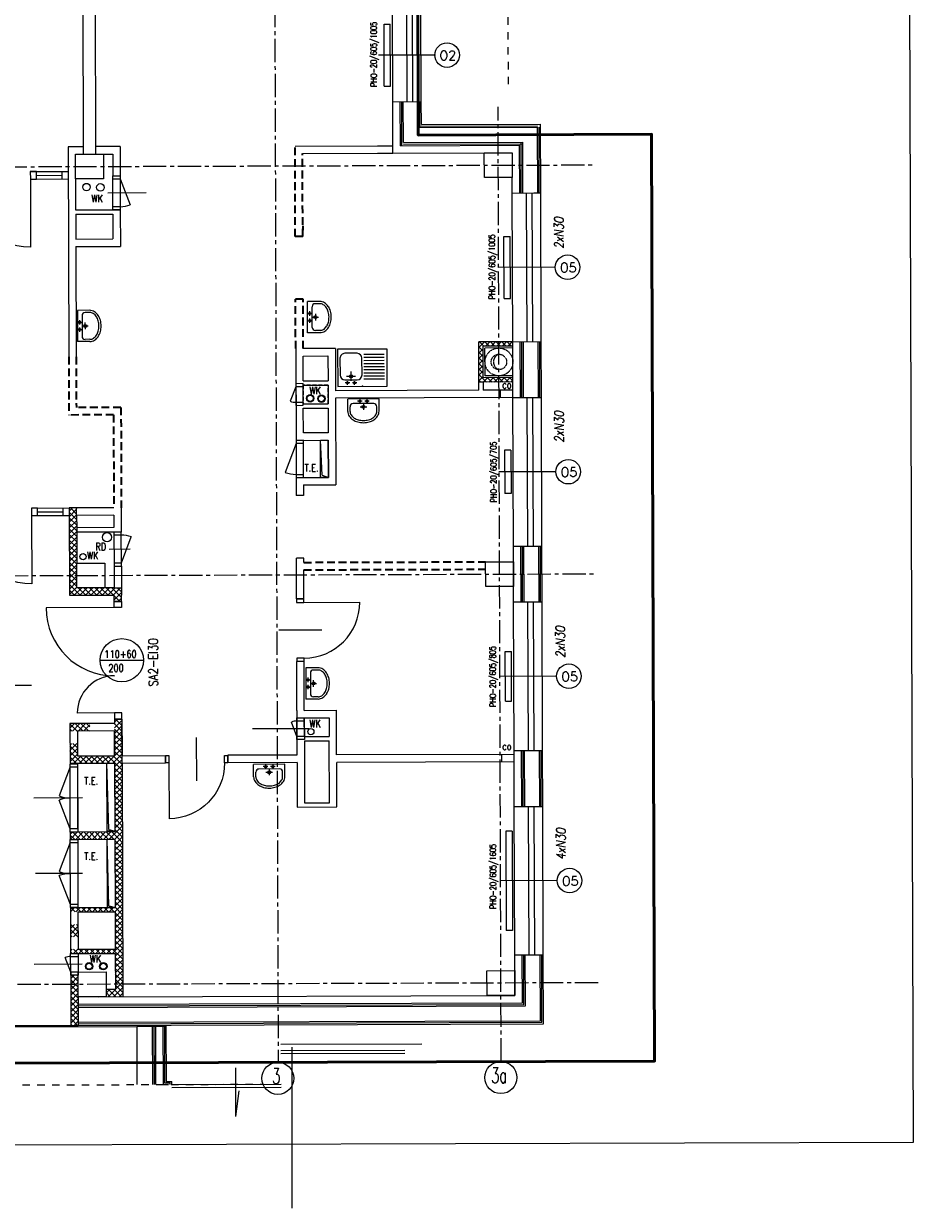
# Model space of a CAD drawing. Header units: millimetres. Extents: x 23823 to 26606, y -8163 to -4147.
# Tile 2 of 5: x 25169 to 26606, y -8163 to -6251. Entities that reach past the tile are written whole.
import ezdxf
from ezdxf.enums import TextEntityAlignment as Align

# ---------------------------------------------------------------- set-up
doc = ezdxf.new("R2010")
doc.units = ezdxf.units.MM
for name, pattern in [('CENTER2', [1.125, 0.75, -0.125, 0.125, -0.125]), ('HIDDEN2', [0.1875, 0.125, -0.0625]), ('Przerywana', [24, 12, -12])]:
    doc.linetypes.add(name, pattern=pattern)
for name, color, linetype, lineweight in [('__zakres', 10, 'Continuous', 35), ('WYBURZENIA', 5, 'HIDDEN2', 35), ('ŚCIANY_STARE', 250, 'Continuous', 25)]:
    doc.layers.add(name, color=color, linetype=linetype, lineweight=lineweight)
for name, color, linetype in [('DACH', 7, 'Continuous'), ('demontaż sanit', 6, 'Continuous'), ('DOCIEPLENIE', 8, 'Continuous'), ('DYLATACJE', 1, 'Continuous'), ('ML-grzejniki', 3, 'Continuous'), ('ML-opis grzejniki', 1, 'Continuous'), ('OKNA', 250, 'Continuous'), ('okna wywietrzaki', 250, 'Continuous'), ('OKNA_OPIS', 7, 'Continuous'), ('OPISY_ARCHITEKTURA', 7, 'Continuous'), ('OSIE', 1, 'CENTER2'), ('s-piony c.o', 1, 'Continuous'), ('SANITARNE', 3, 'Continuous'), ('SCIANY_WEWNETRZNE', 5, 'Continuous'), ('SCIANY_ZEWNETRZNE', 5, 'Continuous'), ('SCIANY_ZEWNĘTRZNE', 5, 'Continuous'), ('SCIANY_ŻELBETOWE', 250, 'Continuous'), ('SLUPY', 250, 'Continuous'), ('SLUSARKA', 7, 'Continuous'), ('SLUSARKA_PPOZ', 7, 'Continuous'), ('SLUSARKA_PPOZ_OPIS', 7, 'Continuous'), ('STOLDRZWI', 7, 'Continuous'), ('SZACHTY_EL', 250, 'Continuous'), ('TABELKA', 7, 'Continuous'), ('TEKST', 6, 'Continuous'), ('URZĄDZENIA_SANITARNE', 3, 'Continuous'), ('WIDOK', 250, 'Continuous'), ('WODKAN', 3, 'Continuous'), ('ściany_p.pożar_kresk', 1, 'Continuous')]:
    doc.layers.add(name, color=color, linetype=linetype)
doc.styles.add('ROMAND', font='romand', dxfattribs={"height": 20})
doc.styles.add('ROMANS', font='ROMANS.shx', dxfattribs={"width": 0.6})
doc.linetypes.add('OGRODZENIE1', pattern='A,0.25,-0.1,[133,ltypeshp.shx,S=0.1,R=0,X=-0.1,Y=0],-0.1,1', length=1.45)
doc.linetypes.add('ZIGZAG', pattern='A,0.0001,-0.2,[131,ltypeshp.shx,S=0.2,R=0,X=-0.2,Y=0],-0.4,[131,ltypeshp.shx,S=0.2,R=180,X=0.2,Y=0],-0.2', length=0.8001)
pattern_1 = [(45.18361, (23298.067, -14121.448), (-4.5044944, 4.4757157), []), (135.18361, (23298.067, -14121.448), (-4.4757157, -4.5044944), [])]

# ---------------------------------------------------------------- blocks, each defined once
blk = doc.blocks.new('OKNO_SCIANA_1X1')
for p, q in [((0.5, 1.5), (0.5, -0.5)), ((0, 1), (1, 1)), ((0, 0.7), (1, 0.7)), ((0, 0.5), (1, 0.5)), ((0, 0), (1, 0))]:
    blk.add_line(p, q)
blk = doc.blocks.new('umywalka_50')
for p, q in [((25.2, 0), (-25.2, 0)), ((-25.2, -20), (-25.2, 0)), ((25.2, -20), (25.2, 0)), ((-21.6, -20), (-21.6, -12.5)), ((16.6, -7.5), (-16.6, -7.5)), ((-2.2, -3.6), (-9.5, -3.6)), ((-5.8, -0.5), (-5.8, -6.5)), ((-5.3, -12.8), (5.4, -12.8)), ((0, -7.7), (0, -17.6)), ((9.4, -3.6), (2.3, -3.6)), ((5.8, -0.5), (5.8, -6.5)), ((21.6, -20), (21.6, -12.5))]:
    blk.add_line(p, q)
for centre, radius in [((-5.8, -3.6), 1.76), ((0, -12.8), 2.4), ((5.8, -3.6), 1.76)]:
    blk.add_circle(centre, radius)
for centre, radius, start, end in [((-16.6, -12.5), 5, 90, 180), ((16.6, -12.5), 5, 0, 90), ((-11.1, -20), 14.1, 180, 212.8258), ((-5.8, -16.6), 20.4, 212.8258, 237.2956), ((-11.1, -20), 10.5, 180, 212.8258), ((-5.8, -16.6), 16.8, 212.8258, 237.2956), ((-2.3, -11.1), 26.9, 237.2956, 255.1061), ((-2.3, -11.1), 23.3, 237.2956, 255.1061), ((0, -2.5), 35.8, 255.1061, 270), ((0, -2.5), 32.2, 255.1061, 270), ((0, -2.5), 32.2, 270, 284.8939), ((0, -2.5), 35.8, 270, 284.8939), ((2.3, -11.1), 23.3, 284.8939, 302.7044), ((2.3, -11.1), 26.9, 284.8939, 302.7044), ((5.8, -16.6), 16.8, 302.7044, 327.1742), ((5.8, -16.6), 20.4, 302.7044, 327.1742), ((11.1, -20), 10.5, 327.1742, 0), ((11.1, -20), 14.1, 327.1742, 0)]:
    blk.add_arc(centre, radius, start, end)
blk = doc.blocks.new('DRZWI_D11W_90')
for p, q in [((5, 12), (5, 102)), ((50, 40.8), (50, -28.8))]:
    blk.add_line(p, q)
for points in [[(0, 0), (5, 0), (5, 12), (0, 12)], [(95, 0), (100, 0), (100, 12), (95, 12)]]:
    blk.add_lwpolyline(points, close=True)
blk.add_arc((5, 12), 90, 0, 90)
blk = doc.blocks.new('DP170')
for p, q in [((12, 180), (72, 180)), ((34.8, 95), (-34.8, 95)), ((12, 10), (122, 10))]:
    blk.add_line(p, q)
for points in [[(0, 190), (0, 180), (12, 180), (12, 190)], [(0, 0), (0, 10), (12, 10), (12, 0)]]:
    blk.add_lwpolyline(points, close=True)
for centre, radius, start, end in [((12, 180), 60, 270, 0), ((12, 10), 110, 0.0018, 90.0018)]:
    blk.add_arc(centre, radius, start, end)

msp = doc.modelspace()

# ---------------------------------------------------------------- hatches: boundary and pattern name
at = {"layer": 'ściany_p.pożar_kresk', "ltscale": 50}
h = msp.add_hatch(dxfattribs=at)
h.set_pattern_fill('NET', color=256, scale=2, angle=45.1836, style=0)
h.set_pattern_definition([(45.183614, (30577.1027, -22999.002), (-4.5044944, 4.4757157), []), (135.183614, (30577.1027, -22999.002), (-4.4757157, -4.5044944), [])])
h.paths.add_polyline_path([(25936.6, -6764.5), (25904.1, -6764.6), (25904.3, -6829.6), (25911.3, -6829.6), (25936.8, -6829.5), (25936.8, -6822.5), (25911.3, -6822.6), (25911.1, -6771.6), (25936.6, -6771.5)])
h.paths.add_polyline_path([(25959.1, -6764.4), (25936.6, -6764.5), (25936.6, -6771.5), (25959.1, -6771.4)])
h.paths.add_polyline_path([(25959.3, -6822.4), (25936.8, -6822.5), (25936.8, -6829.5), (25959.3, -6829.4)])
h = msp.add_hatch(dxfattribs=at)
h.set_pattern_fill('NET', color=256, scale=2, angle=45.1836, style=0)
h.set_pattern_definition(pattern_1)
h.paths.add_polyline_path([(25255, -7032.7), (25243, -7032.7), (25243.3, -7121.7), (25255.3, -7121.7), (25255.1, -7071.7), (25255.1, -7064.7), (25255, -7044.7)])
h.paths.add_polyline_path([(25255.3, -7121.7), (25243.3, -7121.7), (25243.3, -7141.7), (25255.3, -7141.7)])
h.paths.add_polyline_path([(25255.3, -7141.7), (25243.3, -7141.7), (25243.4, -7173.7), (25277.9, -7173.6), (25277.9, -7161.6), (25255.4, -7161.7)])
h.paths.add_polyline_path([(25327.4, -7161.5), (25315.4, -7161.5), (25300.4, -7161.6), (25277.9, -7161.6), (25277.9, -7173.6), (25315.4, -7173.5), (25315.5, -7183.5), (25327.5, -7183.5), (25327.4, -7173.5)])
h = msp.add_hatch(dxfattribs=at)
h.set_pattern_fill('NET', color=256, scale=2, angle=45.1836, style=0)
h.set_pattern_definition(pattern_1)
h.paths.add_polyline_path([(25328.1, -7380.5), (25328.1, -7373.5), (25316.1, -7373.5), (25316.1, -7380.5), (25316.1, -7392.5), (25316.2, -7412.5), (25316.3, -7432.5), (25278.7, -7432.6), (25278.8, -7444.6), (25316.3, -7444.5), (25316.3, -7444.5), (25328.3, -7444.5), (25328.3, -7432.5)])
h.paths.add_polyline_path([(25278.7, -7432.6), (25256.3, -7432.7), (25256.2, -7412.7), (25244.2, -7412.7), (25244.3, -7444.7), (25278.8, -7444.6)])
h.paths.add_polyline_path([(25276.1, -7380.6), (25244.1, -7380.7), (25244.1, -7392.7), (25256.1, -7392.7), (25276.1, -7392.6)])
h = msp.add_hatch(dxfattribs=at)
h.set_pattern_fill('NET', color=256, scale=2, angle=45.1836, style=0)
h.set_pattern_definition(pattern_1)
h.paths.add_polyline_path([(25328.3, -7444.5), (25316.3, -7444.5), (25316.7, -7554.5), (25316.7, -7555.5), (25279.1, -7555.6), (25279.2, -7567.6), (25304.2, -7567.5), (25304.2, -7567.5), (25316.7, -7567.5), (25316.7, -7567.5), (25328.7, -7567.5)])
h.paths.add_polyline_path([(25279.1, -7555.6), (25244.7, -7555.7), (25244.7, -7567.7), (25279.2, -7567.6)])
h = msp.add_hatch(dxfattribs=at)
h.set_pattern_fill('NET', color=256, scale=2, angle=45.1836, style=0)
h.set_pattern_definition(pattern_1)
h.paths.add_polyline_path([(25328.7, -7567.5), (25316.7, -7567.5), (25317.1, -7677.5), (25279.5, -7677.6), (25279.5, -7684.6), (25297.1, -7684.6), (25317.1, -7684.5), (25317.2, -7724.5), (25317.3, -7744.5), (25317.3, -7744.5), (25279.7, -7744.6), (25279.7, -7751.6), (25317.3, -7751.5), (25317.4, -7781.5), (25329.4, -7781.5)])
h.paths.add_polyline_path([(25279.7, -7744.6), (25257.3, -7744.7), (25245.3, -7744.7), (25245.3, -7751.7), (25257.3, -7751.7), (25257.3, -7751.7), (25279.7, -7751.6)])
h.paths.add_polyline_path([(25275.8, -7665.3), (25298.3, -7665.3), (25298.3, -7687.8), (25275.8, -7687.8)], flags=9)
h = msp.add_hatch(dxfattribs=at)
h.set_pattern_fill('NET', color=256, scale=2, angle=45.1836, style=0)
h.set_pattern_definition(pattern_1)
h.paths.add_polyline_path([(25279.5, -7677.6), (25245.1, -7677.7), (25245.1, -7684.7), (25257.1, -7684.7), (25279.5, -7684.6)])
h = msp.add_hatch(dxfattribs=at)
h.set_pattern_fill('NET', color=256, scale=2, angle=45.1836, style=0)
h.set_pattern_definition(pattern_1)
h.paths.add_polyline_path([(25298.8, -7677.6), (25279.5, -7677.6), (25279.5, -7684.6), (25297.1, -7684.6)])
h = msp.add_hatch(dxfattribs=at)
h.set_pattern_fill('NET', color=256, scale=2, angle=45.1836, style=0)
h.set_pattern_definition(pattern_1)
h.paths.add_polyline_path([(25257.1, -7704.7), (25245.1, -7704.7), (25245.2, -7724.7), (25257.2, -7724.7)])
h = msp.add_hatch(dxfattribs=at)
h.set_pattern_fill('NET', color=256, scale=2, angle=45.1836, style=0)
h.set_pattern_definition(pattern_1)
h.paths.add_polyline_path([(25329.4, -7781.5), (25317.4, -7781.5), (25317.5, -7801.5), (25329.5, -7801.5)])
h.paths.add_polyline_path([(25329.5, -7801.5), (25317.5, -7801.5), (25317.5, -7809.5), (25302.5, -7809.5), (25302.5, -7821.5), (25329.5, -7821.5)])
h.paths.add_polyline_path([(25257.5, -7801.7), (25245.5, -7801.7), (25245.5, -7821.7), (25257.5, -7821.7)])
h.paths.add_polyline_path([(25257.4, -7786.7), (25245.4, -7786.7), (25245.5, -7801.7), (25257.5, -7801.7)])
h.paths.add_polyline_path([(25257.5, -7821.7), (25245.5, -7821.7), (25245.7, -7867.7), (25257.7, -7867.7)])

# ---------------------------------------------------------------- linework, layer by layer
at = {"layer": '__zakres', "linetype": 'OGRODZENIE1', "lineweight": 53, "ltscale": 40}
msp.add_lwpolyline([(24059.4, -4377), (25286.1, -4375.6), (25282.3, -5439.1), (25758.7, -5444.7), (25760, -5856.6), (25948.7, -5856), (25949.7, -6174.2), (25805.7, -6174.6), (25806.5, -6430.8), (26183.2, -6429.6), (26188, -7925.3), (24076.4, -7932.1), (24059.4, -4377)], dxfattribs=at)
at = {"layer": 'DACH', "color": 9}
for p, q in [((25584.6, -7898.2), (25812.1, -7897.4)), ((25584.6, -7908.2), (25784.6, -7907.5)), ((25584.7, -7913.2), (25784.6, -7912.5)), ((25602.2, -7903), (25602.2, -8163)), ((25511.2, -7936.5), (25511.5, -8014.9)), ((25408.4, -7963.2), (25585.4, -7962.6)), ((25408.4, -7968.2), (25585.4, -7967.6)), ((25516.8, -7973.6), (25511.5, -8014.9))]:
    msp.add_line(p, q, dxfattribs=at)
at = {"layer": 'demontaż sanit', "ltscale": 25}
for p, q in [((25647.5, -6699.4), (25627.5, -6699.5)), ((25647.5, -6699.4), (25627.5, -6699.5)), ((25627.9, -6749.9), (25627.5, -6699.5)), ((25627.9, -6749.9), (25627.5, -6699.5)), ((25635.4, -6741.3), (25635.1, -6708.1)), ((25635.4, -6741.3), (25635.1, -6708.1)), ((25647.5, -6703), (25640.1, -6703)), ((25647.5, -6703), (25640.1, -6703)), ((25628.2, -6719), (25634.2, -6718.9)), ((25628.2, -6719), (25634.2, -6718.9)), ((25631.3, -6722.5), (25631.3, -6715.2)), ((25631.3, -6722.5), (25631.3, -6715.2)), ((25631.4, -6734.1), (25631.4, -6727)), ((25631.4, -6734.1), (25631.4, -6727)), ((25635.4, -6724.7), (25645.3, -6724.6)), ((25635.4, -6724.7), (25645.3, -6724.6)), ((25640.5, -6719.3), (25640.6, -6730)), ((25640.5, -6719.3), (25640.6, -6730)), ((25628.3, -6730.5), (25634.3, -6730.4)), ((25628.3, -6730.5), (25634.3, -6730.4)), ((25647.9, -6746.2), (25640.4, -6746.2)), ((25647.9, -6746.2), (25640.4, -6746.2)), ((25647.9, -6749.8), (25627.9, -6749.9)), ((25647.9, -6749.8), (25627.9, -6749.9)), ((25756.3, -6776.3), (25676.3, -6776.5)), ((25676.3, -6776.5), (25676.5, -6836.5)), ((25707.5, -6783.1), (25688, -6783.1)), ((25718.6, -6784.5), (25751.6, -6784.4)), ((25756.5, -6836.3), (25756.3, -6776.3)), ((25680.1, -6791.2), (25680.2, -6818.2)), ((25715.7, -6818), (25715.6, -6791)), ((25718.6, -6789.5), (25751.6, -6789.4)), ((25718.6, -6794.5), (25751.6, -6794.4)), ((25718.6, -6799.5), (25751.6, -6799.4)), ((25718.7, -6804.5), (25751.7, -6804.4)), ((25690.4, -6820.2), (25705.4, -6820.1)), ((25697.9, -6827.7), (25697.9, -6812.7)), ((25718.7, -6809.5), (25751.7, -6809.4)), ((25718.7, -6814.5), (25751.7, -6814.4)), ((25718.7, -6819.5), (25751.7, -6819.4)), ((25718.7, -6824.5), (25751.7, -6824.4)), ((25676.5, -6836.5), (25756.5, -6836.3)), ((25688.2, -6826.1), (25707.7, -6826.1)), ((25695.8, -6830.8), (25688.5, -6830.8)), ((25692.2, -6833.9), (25692.2, -6827.9)), ((25707.4, -6830.8), (25700.2, -6830.8)), ((25703.7, -6833.9), (25703.7, -6827.9))]:
    msp.add_line(p, q, dxfattribs=at)
for centre, radius in [((25631.3, -6718.9), 1.76), ((25631.3, -6718.9), 1.76), ((25631.4, -6730.5), 1.76), ((25631.4, -6730.5), 1.76), ((25640.5, -6724.6), 2.4), ((25640.5, -6724.6), 2.4), ((25697.9, -6820.2), 2.5), ((25692.2, -6830.8), 1.76), ((25703.7, -6830.8), 1.76)]:
    msp.add_circle(centre, radius, dxfattribs=at)
for centre, radius, start, end in [((25640.1, -6708), 5, 90.5173, 180.5173), ((25640.1, -6708), 5, 90.5173, 180.5173), ((25647.6, -6713.5), 14.1, 57.6914, 90.5173), ((25647.6, -6713.5), 14.1, 57.6914, 90.5173), ((25647.6, -6713.5), 10.5, 57.6914, 90.5173), ((25647.6, -6713.5), 10.5, 57.6914, 90.5173), ((25644.2, -6718.8), 16.8, 33.2217, 57.6914), ((25644.2, -6718.8), 16.8, 33.2217, 57.6914), ((25644.2, -6718.8), 20.4, 33.2217, 57.6914), ((25644.2, -6718.8), 20.4, 33.2217, 57.6914), ((25638.8, -6722.3), 23.3, 15.4112, 33.2217), ((25638.8, -6722.3), 23.3, 15.4112, 33.2217), ((25638.8, -6722.3), 26.9, 15.4112, 33.2217), ((25638.8, -6722.3), 26.9, 15.4112, 33.2217), ((25630.2, -6724.7), 32.2, 0.5173, 15.4112), ((25630.2, -6724.7), 32.2, 0.5173, 15.4112), ((25630.2, -6724.7), 32.2, 345.6234, 0.5173), ((25630.2, -6724.7), 32.2, 345.6234, 0.5173), ((25630.2, -6724.7), 35.8, 0.5173, 15.4112), ((25630.2, -6724.7), 35.8, 0.5173, 15.4112), ((25630.2, -6724.7), 35.8, 345.6234, 0.5173), ((25630.2, -6724.7), 35.8, 345.6234, 0.5173), ((25640.4, -6741.2), 5, 180.5173, 270.5173), ((25640.4, -6741.2), 5, 180.5173, 270.5173), ((25647.8, -6735.6), 10.5, 270.5173, 303.3431), ((25647.8, -6735.6), 10.5, 270.5173, 303.3431), ((25647.8, -6735.6), 14.1, 270.5173, 303.3431), ((25647.8, -6735.6), 14.1, 270.5173, 303.3431), ((25644.3, -6730.4), 16.8, 303.3431, 327.8128), ((25644.3, -6730.4), 16.8, 303.3431, 327.8128), ((25644.3, -6730.4), 20.4, 303.3431, 327.8128), ((25644.3, -6730.4), 20.4, 303.3431, 327.8128), ((25638.9, -6726.9), 23.3, 327.8128, 345.6234), ((25638.9, -6726.9), 23.3, 327.8128, 345.6234), ((25638.9, -6726.9), 26.9, 327.8128, 345.6234), ((25638.9, -6726.9), 26.9, 327.8128, 345.6234), ((25688.1, -6791.1), 8, 90.1836, 180.1836), ((25707.6, -6791.1), 8, 0.1836, 90.1836), ((25688.2, -6818.1), 8, 180.1836, 270.1836), ((25707.7, -6818.1), 8, 270.1836, 0.1836)]:
    msp.add_arc(centre, radius, start, end, dxfattribs=at)
msp.add_point((25716.5, -6836.4), dxfattribs=at)
at = {"layer": 'DOCIEPLENIE', "ltscale": 0.2}
for p, q in [((25777.6, -6448), (25777.3, -6377)), ((25782.6, -6443), (25782.3, -6377)), ((25811.5, -6413.9), (25811.3, -6376.9)), ((25811.5, -6413.9), (26004, -6413.3)), ((26004.3, -6524.3), (26004, -6413.3)), ((25782.6, -6443), (25975.1, -6442.4)), ((25975.3, -6524.4), (25975.1, -6442.4)), ((25777.6, -6448), (25970.1, -6447.4)), ((25970.3, -6524.4), (25970.1, -6447.4)), ((25971.4, -6854.4), (25971.1, -6764.4)), ((25976.4, -6854.4), (25976.1, -6764.4)), ((26005.4, -6854.3), (26005.1, -6764.3)), ((25972.4, -7184.4), (25972.1, -7094.4)), ((25977.4, -7184.4), (25977.1, -7094.4)), ((26006.4, -7184.3), (26006.1, -7094.3)), ((25973.5, -7514.4), (25973.2, -7424.4)), ((25978.5, -7514.4), (25978.2, -7424.4)), ((26007.5, -7514.3), (26007.2, -7424.3)), ((25974.5, -7831.4), (25974.3, -7754.4)), ((25979.5, -7836.4), (25979.3, -7754.4))]:
    msp.add_line(p, q, dxfattribs=at)
at = {"layer": 'DOCIEPLENIE', "linetype": 'ZIGZAG', "ltscale": 5}
for p, q in [((25780.1, -6448), (25779.8, -6377)), ((25809, -6418.9), (25808.8, -6376.9)), ((25806.5, -6416.4), (25999, -6415.8)), ((26001.8, -6524.3), (26001.5, -6418.3)), ((25972.8, -6524.4), (25972.6, -6442.4)), ((25782.6, -6445.5), (25975.1, -6444.9)), ((25973.9, -6854.4), (25973.6, -6764.4)), ((26002.9, -6854.3), (26002.6, -6764.3)), ((25974.9, -7184.4), (25974.6, -7094.4)), ((26003.9, -7184.3), (26003.6, -7094.3)), ((25976, -7514.4), (25975.7, -7424.4)), ((26005, -7514.3), (26004.7, -7424.3)), ((25977, -7833.9), (25976.8, -7754.4)), ((26006.1, -7862.8), (26005.8, -7754.3)), ((25257.6, -7836.2), (25977, -7833.9)), ((25257.7, -7865.2), (26006.1, -7862.8)), ((25379.6, -7869.3), (25379.9, -7963.3)), ((25396.6, -7869.2), (25396.9, -7960.7)), ((25396.9, -7960.7), (25405.9, -7960.7)), ((25405.9, -7963.2), (25405.9, -7960.7))]:
    msp.add_line(p, q, dxfattribs=at)
at = {"layer": 'DOCIEPLENIE'}
for p, q in [((26008.6, -7865.3), (26008.3, -7754.3)), ((25257.6, -7833.7), (25974.5, -7831.4)), ((25257.6, -7838.7), (25979.5, -7836.4)), ((25257.7, -7867.7), (26008.6, -7865.3)), ((25352.1, -7869.4), (25399.1, -7869.2)), ((25377.1, -7869.3), (25377.4, -7963.3)), ((25382.1, -7869.3), (25382.4, -7963.3)), ((25399.1, -7869.2), (25399.4, -7958.2)), ((25399.4, -7958.2), (25408.4, -7958.2)), ((25408.4, -7963.2), (25408.4, -7958.2))]:
    msp.add_line(p, q, dxfattribs=at)
at = {"layer": 'DYLATACJE', "linetype": 'Continuous', "ltscale": 50}
for p, q in [((24945.1, -7870.7), (25352.1, -7869.4)), ((24992.1, -7868.5), (25257.7, -7867.7))]:
    msp.add_line(p, q, dxfattribs=at)
at = {"layer": 'ML-grzejniki', "ltscale": 50}
for p, q in [((25751.6, -6352.1), (25751.2, -6252.1)), ((25751.2, -6252.1), (25761.2, -6252.1)), ((25761.6, -6352.1), (25761.2, -6252.1)), ((25751.6, -6352.1), (25761.6, -6352.1)), ((25945.2, -6694.5), (25944.8, -6594.5)), ((25944.8, -6594.5), (25954.8, -6594.5)), ((25955.2, -6694.5), (25954.8, -6594.5)), ((25945.2, -6694.5), (25955.2, -6694.5)), ((25955.9, -6939.4), (25945.9, -6939.5)), ((25945.9, -6939.5), (25946.2, -7009.5)), ((25955.9, -6939.4), (25956.2, -7009.4)), ((25956.2, -7009.4), (25946.2, -7009.5)), ((25947, -7264.5), (25957, -7264.4)), ((25947.2, -7344.5), (25947, -7264.5)), ((25957.2, -7344.4), (25957, -7264.4)), ((25947.2, -7344.5), (25957.2, -7344.4)), ((25957.9, -7554.4), (25947.9, -7554.5)), ((25947.9, -7554.5), (25948.4, -7714.5)), ((25957.9, -7554.4), (25958.4, -7714.4)), ((25958.4, -7714.4), (25948.4, -7714.5))]:
    msp.add_line(p, q, dxfattribs=at)
at = {"layer": 'OKNA_OPIS', "linetype": 'Continuous'}
for centre in [(25853, -6301.8), (26047.5, -6644.2), (26048.6, -6974.2), (26049.6, -7304.2), (26050.7, -7634.1)]:
    msp.add_circle(centre, 19.8, dxfattribs=at)
at = {"layer": 'OPISY_ARCHITEKTURA', "linetype": 'Przerywana', "lineweight": 0}
for p, q in [((25947.2, -4992.8), (25951.5, -6352.9)), ((24759.4, -7965.3), (25555.5, -7962.7))]:
    msp.add_line(p, q, dxfattribs=at)
at = {"layer": 'OPISY_ARCHITEKTURA'}
msp.add_line((25016.4, -7319.1), (25182, -7318.6), dxfattribs=at)
at = {"layer": 'OSIE', "ltscale": 50}
for p, q in [((25573.8, -5882), (25580.3, -7927.3)), ((25940.3, -7926.1), (25935.4, -6385.5)), ((23899.7, -6486), (26092.7, -6479)), ((23901.8, -7146), (26094.8, -7139)), ((26096.9, -7799), (23904, -7806))]:
    msp.add_line(p, q, dxfattribs=at)
at = {"layer": 's-piony c.o', "ltscale": 50}
for p, q in [((25939.4, -6854.5), (25939.3, -6842.5)), ((25941.3, -7442.5), (25941.2, -7430.5))]:
    msp.add_line(p, q, dxfattribs=at)
at = {"layer": 'SCIANY_WEWNETRZNE', "ltscale": 50}
for p, q in [((25959.3, -6822.4), (25911.3, -6822.6)), ((25959.3, -6829.4), (25911.3, -6829.6))]:
    msp.add_line(p, q, dxfattribs=at)
at = {"layer": 'SCIANY_WEWNETRZNE', "color": 2, "ltscale": 50}
msp.add_line((25959.3, -6819.4), (25914.3, -6819.6), dxfattribs=at)
at = {"layer": 'SCIANY_ZEWNETRZNE'}
for p, q in [((25352.1, -7869.4), (25352.4, -7963.4)), ((25352.1, -7869.4), (25352.4, -7963.4)), ((25394.1, -7869.3), (25394.4, -7963.3)), ((25394.1, -7869.3), (25394.4, -7963.3)), ((25394.4, -7963.3), (25403.4, -7963.2)), ((25394.4, -7963.3), (25403.4, -7963.2)), ((25403.4, -7963.2), (25403.4, -7963.2)), ((25403.4, -7963.2), (25403.4, -7963.2))]:
    msp.add_line(p, q, dxfattribs=at)
at = {"layer": 'SCIANY_ZEWNĘTRZNE'}
for p, q in [((25765.3, -6377.1), (25811.3, -6376.9)), ((25765.6, -6460.1), (25765.3, -6377.1)), ((25806.5, -6418.9), (25806.3, -6376.9)), ((25806.5, -6418.9), (25999, -6418.3)), ((25999.3, -6524.3), (25999, -6418.3)), ((25765.6, -6460.1), (25913.1, -6459.6)), ((25958.3, -6524.4), (25958.2, -6499.4)), ((25958.3, -6524.4), (26004.3, -6524.3)), ((25993.3, -6524.3), (26003.3, -6524.3)), ((25959.1, -6764.4), (26005.1, -6764.3)), ((25959.4, -6854.4), (25959.1, -6764.4)), ((26000.4, -6854.3), (26000.1, -6764.3)), ((25959.4, -6854.4), (26005.4, -6854.3)), ((25960.1, -7094.4), (26006.1, -7094.3)), ((25960.4, -7184.4), (25960.1, -7094.4)), ((26001.4, -7184.3), (26001.1, -7094.3)), ((25960.4, -7184.4), (26006.4, -7184.3)), ((25961.2, -7424.4), (26007.2, -7424.3)), ((25961.5, -7514.4), (25961.2, -7424.4)), ((26002.5, -7514.3), (26002.2, -7424.3)), ((25961.5, -7514.4), (26007.5, -7514.3)), ((26008.3, -7754.3), (25962.3, -7754.4)), ((25962.5, -7819.4), (25962.3, -7754.4)), ((26003.6, -7860.3), (26003.3, -7754.3)), ((25290, -7821.6), (25962.5, -7819.4)), ((25257.5, -7821.3), (25257.7, -7867.7)), ((25257.6, -7862.7), (26003.6, -7860.3))]:
    msp.add_line(p, q, dxfattribs=at)
at = {"layer": 'SCIANY_ŻELBETOWE'}
for p, q in [((25264.5, -6099.2), (25265.6, -6461.7)), ((25284.5, -6099.1), (25285.6, -6461.6))]:
    msp.add_line(p, q, dxfattribs=at)
at = {"layer": 'SLUPY'}
for points in [[(25253.2, -6461.7), (25298.2, -6461.6), (25298.3, -6501.6), (25253.3, -6501.7)], [(25913.1, -6459.6), (25958.1, -6459.4), (25958.2, -6499.4), (25913.2, -6499.6)], [(25255.3, -7121.7), (25300.3, -7121.6), (25300.4, -7161.6), (25255.4, -7161.7)], [(25915.2, -7119.6), (25960.2, -7119.4), (25960.4, -7159.4), (25915.4, -7159.6)], [(25917.3, -7779.6), (25962.3, -7779.4), (25962.5, -7819.4), (25917.5, -7819.6)], [(25257.4, -7781.7), (25302.4, -7781.5), (25302.5, -7821.5), (25257.5, -7821.7)]]:
    msp.add_lwpolyline(points, close=True, dxfattribs=at)
at = {"layer": 'SLUSARKA', "ltscale": 50}
for p, q in [((25180.2, -6489.9), (25241.2, -6489.7)), ((25190.2, -6495.9), (25231.2, -6495.8)), ((25231.2, -6489.8), (25231.2, -6501.8)), ((25180.2, -6501.9), (25241.2, -6501.7))]:
    msp.add_line(p, q, dxfattribs=at)
at = {"layer": 'SLUSARKA_PPOZ', "ltscale": 50}
for p, q in [((25182, -7032.9), (25243, -7032.7)), ((25233, -7044.8), (25233, -7032.8)), ((25182, -7044.9), (25243, -7044.7)), ((25192, -7038.9), (25233, -7038.8))]:
    msp.add_line(p, q, dxfattribs=at)
at = {"layer": 'SLUSARKA_PPOZ_OPIS'}
msp.add_circle((25327.9, -7278.5), 35, dxfattribs=at)
at = {"layer": 'STOLDRZWI'}
for p, q in [((25325.3, -6501.5), (25341.5, -6543.4)), ((25305.6, -6524), (25367.1, -6523.8)), ((25608.8, -6837.1), (25599.9, -6860.4)), ((25609.1, -6928.6), (25591.4, -6975.3)), ((25609.1, -6928.6), (25591.4, -6975.3)), ((25327.3, -7121.5), (25343.2, -7079.4)), ((25307.4, -7099), (25341.3, -7098.9)), ((25610.6, -7401.5), (25601.6, -7378.2)), ((25630.4, -7389), (25538.7, -7389.3)), ((25244.3, -7450.7), (25226.6, -7497.5)), ((25264.3, -7500.7), (25185.7, -7500.9)), ((25244.6, -7550.7), (25226.6, -7504.1)), ((25244.7, -7572.7), (25227, -7619.5)), ((25264.7, -7622.7), (25188.4, -7622.9)), ((25245, -7672.7), (25227, -7626.1)), ((25245.4, -7781.7), (25236.4, -7758.4)), ((25263.8, -7769.2), (25186.5, -7769.4))]:
    msp.add_line(p, q, dxfattribs=at)
for points in [[(25313.4, -6551.5), (25313.3, -6496.5), (25325.3, -6496.5), (25325.4, -6551.5)], [(25313.4, -6546.5), (25313.3, -6501.5), (25325.3, -6501.5), (25325.4, -6546.5)], [(25620.9, -6867), (25620.8, -6832), (25608.8, -6832.1), (25608.9, -6867.1)], [(25620.9, -6862), (25620.8, -6837), (25608.8, -6837.1), (25608.9, -6862.1)], [(25621.3, -6983.5), (25621.1, -6923.5), (25609.1, -6923.6), (25609.3, -6983.6)], [(25621.3, -6983.5), (25621.1, -6923.5), (25609.1, -6923.6), (25609.3, -6983.6)], [(25621.3, -6978.5), (25621.1, -6928.5), (25609.1, -6928.6), (25609.3, -6978.6)], [(25621.3, -6978.5), (25621.1, -6928.5), (25609.1, -6928.6), (25609.3, -6978.6)], [(25315.1, -7071.5), (25315.3, -7126.5), (25327.3, -7126.5), (25327.1, -7071.5)], [(25315.1, -7076.5), (25315.3, -7121.5), (25327.3, -7121.5), (25327.1, -7076.5)], [(25622.5, -7371.5), (25622.6, -7406.5), (25610.6, -7406.5), (25610.5, -7371.5)], [(25622.5, -7376.5), (25622.6, -7401.5), (25610.6, -7401.5), (25610.5, -7376.5)], [(25256.3, -7445.7), (25256.7, -7555.7), (25244.7, -7555.7), (25244.3, -7445.7)], [(25256.3, -7450.7), (25256.6, -7550.7), (25244.6, -7550.7), (25244.3, -7450.7)], [(25256.7, -7567.7), (25257.1, -7677.7), (25245.1, -7677.7), (25244.7, -7567.7)], [(25256.7, -7572.7), (25257, -7672.7), (25245, -7672.7), (25244.7, -7572.7)], [(25257.3, -7751.7), (25257.4, -7786.7), (25245.4, -7786.7), (25245.3, -7751.7)], [(25257.3, -7756.7), (25257.4, -7781.7), (25245.4, -7781.7), (25245.3, -7756.7)]]:
    msp.add_lwpolyline(points, close=True, dxfattribs=at)
for centre, radius, start, end in [((25325.3, -6501.5), 45, 270.1836, 291.1533), ((25608.8, -6837.1), 25, 249.2139, 270.1836), ((25609.1, -6928.6), 50, 249.2139, 270.1836), ((25609.1, -6928.6), 50, 249.2139, 270.1836), ((25327.3, -7121.5), 45, 69.2139, 90.1836), ((25610.6, -7401.5), 25, 90.1836, 111.1533), ((25244.3, -7450.7), 50, 249.2139, 270.1836), ((25244.6, -7550.7), 50, 90.1836, 111.1533), ((25244.7, -7572.7), 50, 249.2139, 270.1836), ((25245, -7672.7), 50, 90.1836, 111.1533), ((25245.4, -7781.7), 25, 90.1836, 111.1533)]:
    msp.add_arc(centre, radius, start, end, dxfattribs=at)
at = {"layer": 'SZACHTY_EL'}
for p, q in [((25651.5, -6979.9), (25648.6, -6923.4)), ((25651.5, -6979.9), (25661.3, -6983.4)), ((25307, -7551.4), (25303.8, -7444.5)), ((25307, -7551.4), (25316.7, -7554.5)), ((25307.2, -7674.6), (25304.2, -7567.5)), ((25307.2, -7674.6), (25317.1, -7677.5))]:
    msp.add_line(p, q, dxfattribs=at)
at = {"layer": 'SZACHTY_EL', "linetype": 'HIDDEN2', "ltscale": 50}
msp.add_lwpolyline([(25620.9, -6864.5), (25660.9, -6864.4), (25660.8, -6834.4), (25620.8, -6834.5)], close=True, dxfattribs=at)
at = {"layer": 'SZACHTY_EL'}
for points in [[(25648.8, -6983.4), (25648.6, -6923.4), (25661.1, -6923.4), (25661.3, -6983.4)], [(25648.8, -6983.4), (25648.6, -6923.4), (25661.1, -6923.4), (25661.3, -6983.4)], [(25304.2, -7554.5), (25303.8, -7444.5), (25316.3, -7444.5), (25316.7, -7554.5)], [(25304.6, -7677.5), (25304.2, -7567.5), (25316.7, -7567.5), (25317.1, -7677.5)]]:
    msp.add_lwpolyline(points, close=True, dxfattribs=at)
at = {"layer": 'TABELKA', "ltscale": 25}
for p, q in [((26592.7, -4147.1), (26605.2, -8056)), ((23835.7, -8064.9), (26605.7, -8056))]:
    msp.add_line(p, q, dxfattribs=at)
at = {"layer": 'TEKST'}
for centre in [(25579.8, -7953.2), (25939.8, -7952)]:
    msp.add_circle(centre, 25.9, dxfattribs=at)
at = {"layer": 'WIDOK'}
msp.add_line((25609.1, -6923.6), (25609.3, -6983.6), dxfattribs=at)
at = {"layer": 'WODKAN'}
for centre, radius in [((25270.9, -6514.8), 6), ((25293.3, -6515.3), 6), ((25632, -6855.8), 6), ((25632, -6855.8), 5), ((25650.2, -6856.4), 6), ((25650.2, -6856.4), 5), ((25304, -7080), 7.5), ((25265.3, -7111.3), 5), ((25633.1, -7393.7), 5), ((25275.1, -7772.3), 6), ((25275.1, -7772.3), 5), ((25298, -7772.3), 6), ((25298, -7772.3), 5)]:
    msp.add_circle(centre, radius, dxfattribs=at)
at = {"layer": 'WODKAN', "linetype": 'HIDDEN2'}
for radius in [22.5, 12.5]:
    msp.add_circle((25936.7, -6797), radius, dxfattribs=at)
msp.add_arc((25941, -6797), 13.2, 109.2916, 251.0757, dxfattribs=at)
at = {"layer": 'WYBURZENIA', "ltscale": 100}
for p, q in [((25608, -6594.6), (25607.6, -6448.6)), ((25620, -6594.5), (25619.6, -6460.5)), ((25620, -6594.5), (25608, -6594.6)), ((25620, -6577.5), (25620, -6584.5)), ((25620.4, -6695.5), (25608.4, -6695.6)), ((25608.6, -6775.6), (25608.4, -6695.6)), ((25620.6, -6775.5), (25620.4, -6695.5)), ((25242.2, -6788.7), (25242.5, -6882.7)), ((25254.2, -6788.7), (25254.5, -6870.7)), ((25314.5, -6882.5), (25242.5, -6882.7)), ((25326.5, -6870.5), (25254.5, -6870.7)), ((25314.5, -6882.5), (25315, -7032.5)), ((25326.5, -6870.5), (25327, -7032.5)), ((25621.7, -7120.5), (25915.2, -7119.6)), ((25621.8, -7132.5), (25915.3, -7131.6))]:
    msp.add_line(p, q, dxfattribs=at)
at = {"layer": 'ściany_p.pożar_kresk', "ltscale": 50}
for p, q in [((25911.3, -6829.6), (25904.3, -6829.6)), ((25255, -7044.7), (25255, -7032.7)), ((25255.1, -7064.7), (25255.1, -7071.7)), ((25315.4, -7161.5), (25327.4, -7161.5)), ((25328.3, -7444.5), (25328.3, -7432.5))]:
    msp.add_line(p, q, dxfattribs=at)
at = {"layer": 'ŚCIANY_STARE'}
for p, q in [((25241.1, -6449.7), (25242.2, -6788.7)), ((25265.6, -6449.7), (25241.1, -6449.7)), ((25325.1, -6449.5), (25285.6, -6449.6)), ((25298.2, -6461.6), (25313.2, -6461.5)), ((25313.2, -6461.5), (25313.3, -6496.5)), ((25313.2, -6461.5), (25313.3, -6496.5)), ((25325.1, -6449.5), (25325.3, -6496.5)), ((25325.1, -6449.5), (25325.3, -6496.5)), ((25607.6, -6448.6), (25740.6, -6448.1)), ((25619.6, -6460.5), (25740.6, -6460.1)), ((25740.6, -6448.1), (25765.6, -6448.1)), ((25740.6, -6460.1), (25765.6, -6460.1)), ((25313.3, -6496.5), (25325.3, -6496.5)), ((25253.3, -6501.7), (25253.4, -6551.7)), ((25253.3, -6501.7), (25253.4, -6551.7)), ((25253.4, -6551.7), (25325.4, -6551.5)), ((25325.4, -6551.5), (25325.6, -6610.5)), ((25253.5, -6558.7), (25313.5, -6558.5)), ((25253.5, -6558.7), (25253.6, -6598.7)), ((25253.5, -6558.7), (25253.5, -6578.7)), ((25313.5, -6558.5), (25313.6, -6598.5)), ((25253.6, -6598.7), (25313.6, -6598.5)), ((25253.6, -6610.7), (25325.6, -6610.5)), ((25253.6, -6610.7), (25254.2, -6788.7)), ((25959.1, -6764.4), (25904.1, -6764.6)), ((25904.3, -6842.6), (25904.1, -6764.6)), ((25608.6, -6775.6), (25609.1, -6923.6)), ((25672.6, -6775.4), (25620.6, -6775.5)), ((25672.6, -6775.4), (25672.8, -6843.4)), ((25959.1, -6771.4), (25911.1, -6771.6)), ((25911.3, -6822.6), (25911.1, -6771.6)), ((25620.7, -6787.5), (25660.7, -6787.4)), ((25620.8, -6827.5), (25620.7, -6787.5)), ((25660.7, -6787.4), (25660.8, -6827.4)), ((25620.8, -6827.5), (25660.8, -6827.4)), ((25620.8, -6834.5), (25660.8, -6834.4)), ((25620.9, -6864.5), (25620.8, -6834.5)), ((25660.8, -6834.4), (25660.9, -6864.4)), ((25904.3, -6842.6), (25672.8, -6843.4)), ((25911.3, -6829.6), (25911.3, -6842.6)), ((25959.3, -6842.4), (25911.3, -6842.6)), ((25959.4, -6854.4), (25672.9, -6855.4)), ((25672.9, -6855.4), (25673.3, -6995.4)), ((25620.9, -6864.5), (25660.9, -6864.4)), ((25620.9, -6871.5), (25660.9, -6871.4)), ((25621.1, -6911.5), (25620.9, -6871.5)), ((25661.1, -6911.4), (25621.1, -6911.5)), ((25609.1, -6923.6), (25661.1, -6923.4)), ((25661.3, -6983.4), (25661.1, -6923.4)), ((25609.3, -6983.6), (25661.3, -6983.4)), ((25609.3, -6983.6), (25609.4, -7012.6)), ((25621.3, -6995.5), (25673.3, -6995.4)), ((25621.3, -6995.5), (25621.4, -7012.5)), ((25621.4, -7012.5), (25609.4, -7012.6)), ((25315, -7032.5), (25243, -7032.7)), ((25243, -7032.7), (25243.4, -7173.7)), ((25327, -7032.5), (25327.1, -7071.5)), ((25315, -7044.5), (25255, -7044.7)), ((25255, -7044.7), (25255.1, -7064.7)), ((25255, -7044.7), (25255.1, -7064.7)), ((25315, -7044.5), (25315.1, -7064.5)), ((25315.1, -7064.5), (25255.1, -7064.7)), ((25327.1, -7071.5), (25255.1, -7071.7)), ((25255.1, -7071.7), (25255.3, -7121.7)), ((25315.3, -7126.5), (25315.4, -7161.5)), ((25327.3, -7126.5), (25327.4, -7173.5)), ((25621.7, -7113.5), (25609.7, -7113.6)), ((25609.9, -7179.6), (25609.7, -7113.6)), ((25621.7, -7120.5), (25621.7, -7113.5)), ((25621.9, -7179.5), (25621.8, -7132.5)), ((25315.4, -7161.5), (25300.4, -7161.6)), ((25243.4, -7173.7), (25315.4, -7173.5)), ((25315.5, -7183.5), (25315.4, -7173.5)), ((25327.5, -7183.5), (25315.5, -7183.5)), ((25327.5, -7183.5), (25327.4, -7173.5)), ((25621.9, -7179.5), (25609.9, -7179.6)), ((25609.9, -7179.6), (25621.9, -7179.5)), ((25622.2, -7280.5), (25610.2, -7280.6)), ((25610.5, -7359.5), (25610.2, -7280.6)), ((25622.5, -7359.5), (25622.2, -7280.5)), ((25610.5, -7359.5), (25610.7, -7431.5)), ((25622.5, -7359.5), (25674.5, -7359.3)), ((25674.7, -7431.3), (25674.5, -7359.3)), ((25328.1, -7373.5), (25316.1, -7373.5)), ((25316.1, -7373.5), (25316.1, -7380.5)), ((25328.1, -7373.5), (25328.3, -7426.5)), ((25622.5, -7371.5), (25662.5, -7371.4)), ((25622.6, -7401.5), (25622.5, -7371.5)), ((25662.5, -7371.4), (25662.6, -7401.4)), ((25316.1, -7392.5), (25316.3, -7432.5)), ((25622.6, -7401.5), (25662.6, -7401.4)), ((25622.6, -7408.5), (25662.6, -7408.4)), ((25622.6, -7408.5), (25623, -7508.5)), ((25663, -7508.4), (25662.6, -7408.4)), ((25244.3, -7432.7), (25244.3, -7444.7)), ((25328.3, -7426.5), (25328.3, -7432.5)), ((25328.3, -7432.5), (25398.3, -7432.2)), ((25398.3, -7444.2), (25398.3, -7432.2)), ((25610.7, -7431.5), (25499.3, -7431.9)), ((25499.3, -7443.9), (25499.3, -7431.9)), ((25499.3, -7431.9), (25499.3, -7443.9)), ((25961.2, -7430.4), (25674.7, -7431.3)), ((25244.3, -7444.7), (25316.3, -7444.5)), ((25328.3, -7444.5), (25398.3, -7444.2)), ((25328.3, -7444.5), (25329.5, -7821.5)), ((25610.8, -7443.5), (25499.3, -7443.9)), ((25610.8, -7443.5), (25611, -7515.5)), ((25961.3, -7442.4), (25674.8, -7443.3)), ((25675, -7515.3), (25674.8, -7443.3)), ((25623, -7508.5), (25663, -7508.4)), ((25611, -7515.5), (25675, -7515.3)), ((25244.7, -7555.7), (25244.7, -7567.7)), ((25244.7, -7567.7), (25316.7, -7567.5)), ((25316.7, -7567.5), (25317.1, -7677.5)), ((25245.1, -7677.7), (25317.1, -7677.5)), ((25245.1, -7677.7), (25245.3, -7751.7)), ((25257.1, -7684.7), (25317.1, -7684.5)), ((25257.1, -7684.7), (25257.3, -7744.7)), ((25317.1, -7684.5), (25317.2, -7724.5)), ((25317.1, -7684.5), (25317.3, -7744.5)), ((25245.3, -7751.7), (25317.3, -7751.5)), ((25257.3, -7744.7), (25317.3, -7744.5)), ((25317.3, -7751.5), (25317.5, -7809.5)), ((25245.4, -7781.7), (25245.7, -7867.7)), ((25257.4, -7781.7), (25245.4, -7781.7)), ((25302.5, -7809.5), (25317.5, -7809.5)), ((25245.7, -7867.7), (25257.7, -7867.7))]:
    msp.add_line(p, q, dxfattribs=at)
at = {"layer": 'ŚCIANY_STARE', "color": 2}
for p in [(25959.1, -6774.4), (25914.3, -6819.6)]:
    msp.add_line(p, (25914.1, -6774.6), dxfattribs=at)
at = {"layer": 'ŚCIANY_STARE', "ltscale": 50}
msp.add_line((25660.9, -6871.4), (25661.1, -6911.4), dxfattribs=at)
for points in [[(25316.1, -7380.5), (25244.1, -7380.7), (25244.3, -7444.7), (25316.3, -7444.5), (25316.7, -7555.5), (25244.7, -7555.7)], [(25328.3, -7432.5), (25328.1, -7380.5)]]:
    msp.add_lwpolyline(points, dxfattribs=at)
msp.add_lwpolyline([(25256.3, -7432.7), (25316.3, -7432.5), (25316.1, -7392.5), (25256.1, -7392.7)], close=True, dxfattribs=at)

# ---------------------------------------------------------------- block references
at = {"layer": 'demontaż sanit', "ltscale": 25, "rotation": 0.183614}
msp.add_blockref('umywalka_50', (25717.9, -6856.8), dxfattribs=at)
at = {"layer": 'OKNA'}
for p, xscale, yscale, zscale, rotation in [((25765.3, -6377.1), 149.9999999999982, -46.00000000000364, 149.9999999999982, 90.18361399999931), ((25959.1, -6764.4), 239.9999999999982, -46, 239.9999999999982, 90.1836139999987), ((25960.1, -7094.4), 239.9999999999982, -46, 239.9999999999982, 90.1836139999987), ((25961.2, -7424.4), 239.9999999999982, -46, 239.9999999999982, 90.1836139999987), ((25962.3, -7754.4), 239.9999999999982, -46, 239.9999999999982, 90.1836139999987)]:
    msp.add_blockref('OKNO_SCIANA_1X1', p, dxfattribs=dict(at, xscale=xscale, yscale=yscale, zscale=zscale, rotation=rotation))
at = {"layer": 'SANITARNE', "rotation": 90.183614}
msp.add_blockref('umywalka_50', (25256.2, -6739), dxfattribs=at)
at = {"layer": 'SLUSARKA', "ltscale": 50, "extrusion": (0, 0, -1), "zscale": -1, "rotation": 269.816386}
msp.add_blockref('DP170', (-25190.2, -6489.9), dxfattribs=at)
at = {"layer": 'SLUSARKA_PPOZ', "ltscale": 50, "xscale": -1, "rotation": 90.18694955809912}
msp.add_blockref('DP170', (25192, -7032.9), dxfattribs=at)
at = {"layer": 'SLUSARKA_PPOZ', "rotation": 180.183614}
msp.add_blockref('DP170', (25327.5, -7183.5), dxfattribs=at)
at = {"layer": 'STOLDRZWI', "rotation": 270.183614}
msp.add_blockref('DRZWI_D11W_90', (25609.9, -7180.1), dxfattribs=at)
at = {"layer": 'STOLDRZWI', "xscale": -1, "rotation": 180.183614}
msp.add_blockref('DRZWI_D11W_90', (25398.8, -7432.3), dxfattribs=at)
at = {"layer": 'URZĄDZENIA_SANITARNE'}
for p, rotation in [((25624.8, -7315.9), 90.183614), ((25565.8, -7446.5), 0.183614)]:
    msp.add_blockref('umywalka_50', p, dxfattribs=dict(at, rotation=rotation))

# ---------------------------------------------------------------- texts
at = {"layer": 'ML-opis grzejniki', "style": 'ROMANS', "width": 0.7}
for s, p in [('PHO-20/605/1005', (25739.7, -6353.1)), ('PHO-20/605/1005', (25930.6, -6695.9)), ('PHO-20/605/705', (25933.1, -7023.8)), ('PHO-20/605/805', (25931.9, -7353.9)), ('PHO-20/605/1605', (25932.2, -7679.9))]:
    msp.add_text(s, height=10, rotation=90.1836, dxfattribs=at).set_placement(p)
at = {"layer": 'okna wywietrzaki', "style": 'ROMANS', "oblique": 10, "width": 0.8}
for s, p in [('2xN30', (26033.7, -6614.5)), ('2xN30', (26034, -6927.4)), ('2xN30', (26035.9, -7274.5)), ('4xN30', (26036.9, -7600.5))]:
    msp.add_text(s, height=15, rotation=90.1836, dxfattribs=at).set_placement(p, align=Align.MIDDLE_LEFT)
at = {"layer": 'OKNA_OPIS', "linetype": 'Continuous', "style": 'ROMAND'}
for s, p in [('O2', (25840.7, -6309.9)), ('O5', (26035.2, -6652.3)), ('O5', (26036.3, -6982.3)), ('O5', (26037.3, -7312.3)), ('O5', (26038.4, -7642.3))]:
    msp.add_text(s, height=15, rotation=0.1836, dxfattribs=at).set_placement(p)
at = {"layer": 's-piony c.o', "ltscale": 50, "style": 'ROMANS', "width": 0.8}
for p in [(25942, -6839.9), (25942, -7423.3)]:
    msp.add_text('co', height=12, rotation=0.1836, dxfattribs=at).set_placement(p)
at = {"layer": 'SLUSARKA_PPOZ_OPIS', "ltscale": 50, "width": 0.8}
for s, height, rotation, style, p in [('110+60', 12, 0.1836, 'ROMANS', (25299.9, -7268.6)), ('SA2-EI30', 15, 90.1836, 'ROMAND', (25378.8, -7320.8)), ('200', 12, 0.1836, 'ROMANS', (25306.3, -7291))]:
    msp.add_text(s, height=height, rotation=rotation, dxfattribs=dict(at, style=style)).set_placement(p, align=Align.MIDDLE_LEFT)
at = {"layer": 'TEKST', "style": 'ROMANS', "width": 0.6}
for s, p in [('3', (25570.9, -7962)), ('3a', (25924.5, -7960.9))]:
    msp.add_text(s, height=25, rotation=0.1836, dxfattribs=at).set_placement(p)
at = {"layer": 'WODKAN', "linetype": 'Continuous', "style": 'ROMANS', "width": 0.8}
for s, p in [('WK', (25278.7, -6539.2)), ('WK', (25630.9, -6849.1)), ('T.E.', (25622.9, -6974)), ('RD', (25285.2, -7101.2)), ('WK', (25271.6, -7115.6)), ('WK', (25630.6, -7386.9)), ('T.E.', (25267.3, -7479)), ('T.E.', (25267.3, -7600.6)), ('WK', (25276, -7766.5))]:
    msp.add_text(s, height=12, rotation=0.1836, dxfattribs=at).set_placement(p)

doc.saveas('drawing.dxf')
